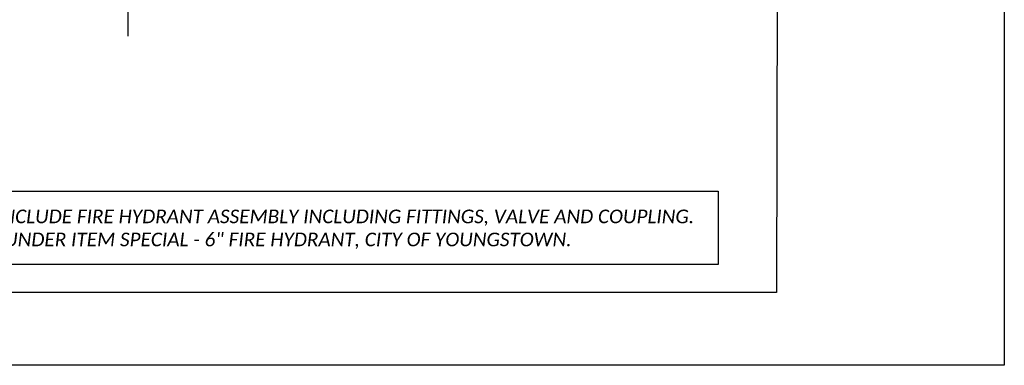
# Model space of a CAD drawing. Header units: feet. Extents: x 100 to 230, y 0 to 21.
# Tile 17 of 31: x 120.37 to 130.5, y 0 to 3.56. Entities that reach past the tile are written whole.
import ezdxf

# ---------------------------------------------------------------- set-up
doc = ezdxf.new("R2010")
doc.units = ezdxf.units.FT
doc.header["$MEASUREMENT"] = 0
doc.linetypes.add('( Center )', pattern=[2, 1.25, -0.25, 0.25, -0.25])
doc.layers.add('0_View_Frame_Border', color=7, linetype='Continuous', plot=False)
doc.layers.add('PF_P_Text', color=7, linetype='Continuous')
doc.layers.add('SH_Text', color=7, linetype='Continuous')
doc.styles.add('Slanted-Normal', font='calibrii.ttf', dxfattribs={"height": 0.14})

msp = doc.modelspace()

# ---------------------------------------------------------------- linework, layer by layer
at = {"layer": '0_View_Frame_Border'}
msp.add_lwpolyline([(100, 21), (130.5, 21), (130.5, 0), (100, 0)], close=True, dxfattribs=at)
at = {"layer": 'SH_Text', "linetype": '( Center )'}
msp.add_line((121.481, 3.387), (121.481, 8.228), dxfattribs=at)
at = {"layer": 'SH_Text'}
for points in [[(128.156, 0.75), (117.594, 0.75), (117.614, 10.092), (128.176, 10.092)], [(118.235, 1.036), (118.235, 1.791), (127.554, 1.791), (127.554, 1.036)]]:
    msp.add_lwpolyline(points, close=True, dxfattribs=at)

# ---------------------------------------------------------------- texts
at = {"layer": 'PF_P_Text', "insert": (122.886, 1.4), "char_height": 0.14, "width": 9.18885, "attachment_point": 5, "line_spacing_factor": 1.016485, "style": 'Slanted-Normal'}
msp.add_mtext('THIS WORK SHALL INCLUDE FIRE HYDRANT ASSEMBLY INCLUDING FITTINGS, VALVE AND COUPLING. PAID UNDER ITEM SPECIAL - 6" FIRE HYDRANT, CITY OF YOUNGSTOWN.', dxfattribs=at)

doc.saveas('drawing.dxf')
